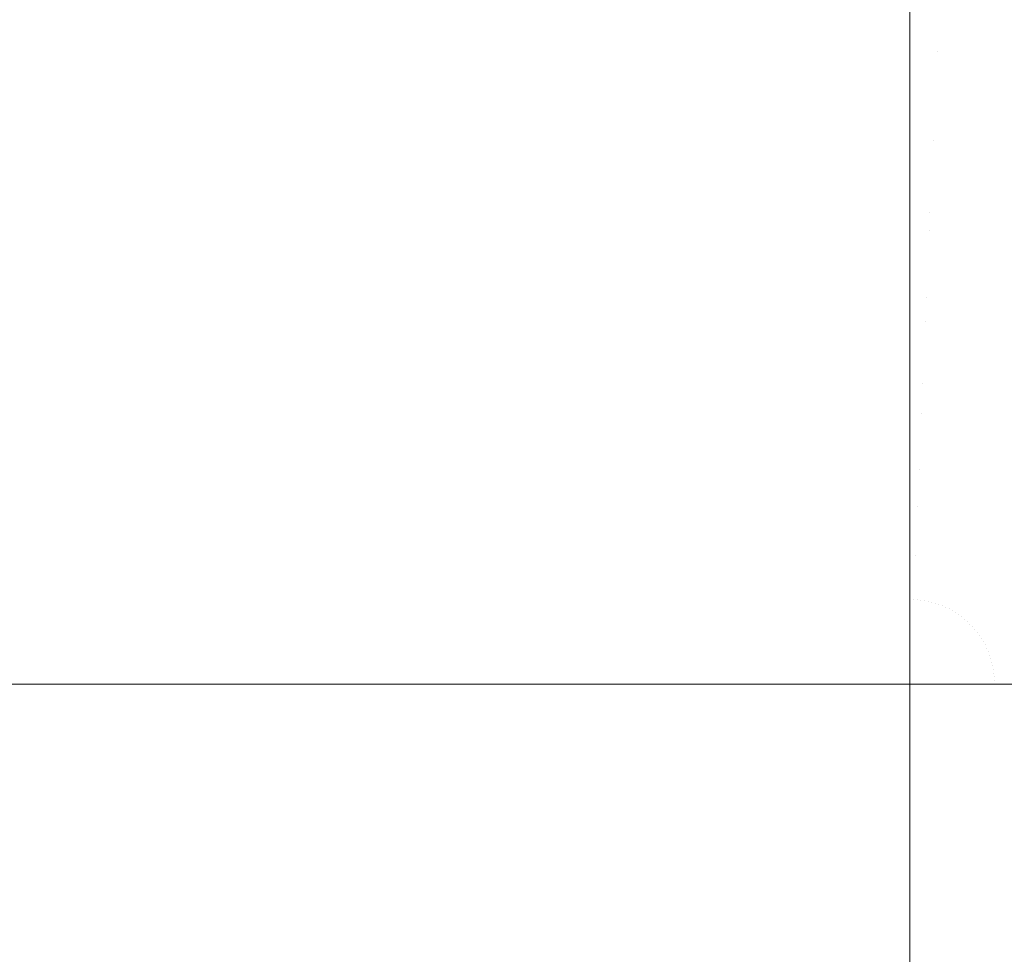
# Model space of a CAD drawing. Header units: centimetres. Extents: x -26 to 27.3, y -25.3 to -23.5.
# Tile 188 of 200: x 27.1682 to 27.2137, y -23.5724 to -23.5292. Entities that reach past the tile are written whole.
import ezdxf

# ---------------------------------------------------------------- set-up
doc = ezdxf.new("R2010")
doc.units = ezdxf.units.CM
doc.header["$LTSCALE"] = 2.54
doc.layers.add('Lucido design-1', color=7, linetype='Continuous')

# ---------------------------------------------------------------- blocks, each defined once
blk = doc.blocks.new('Gruppo-4-1')
at = {"color": 7, "linetype": 'Continuous', "lineweight": 9}
for points, invisible_edges in [([(-25.890647, -23.526538, -349.288392), (-25.890647, -23.529822, -349.287308), (27.209353, -23.529822, -349.287308), (27.209353, -23.526538, -349.288392)], 10), ([(27.209353, -23.526485, -350.076923), (27.209353, -23.52982, -350.07803), (9.509353, -23.52982, -350.07803), (9.509353, -23.526485, -350.076923)], 10), ([(27.209353, -23.52982, -350.07803), (27.209353, -23.526485, -350.076923), (27.210771, -23.526515, -350.076923), (27.210608, -23.530335, -350.078192)], 14), ([(27.21063, -23.530629, -349.287051), (27.210808, -23.52657, -349.288392), (27.209353, -23.526538, -349.288392), (27.209353, -23.529822, -349.287308)], 11), ([(27.210771, -23.526515, -350.076923), (27.212186, -23.526605, -350.076923), (27.211862, -23.530415, -350.078192), (27.210608, -23.530335, -350.078192)], 15), ([(27.21063, -23.530629, -349.287051), (27.211906, -23.530713, -349.287051), (27.21226, -23.526665, -349.288392), (27.210808, -23.52657, -349.288392)], 15), ([(27.212186, -23.526605, -350.076923), (27.213596, -23.526755, -350.076923), (27.21311, -23.530548, -350.078192), (27.211862, -23.530415, -350.078192)], 15), ([(27.211906, -23.530713, -349.287051), (27.213176, -23.530852, -349.287051), (27.213706, -23.526824, -349.288392), (27.21226, -23.526665, -349.288392)], 15), ([(27.213596, -23.526755, -350.076923), (27.214998, -23.526965, -350.076923), (27.214352, -23.530733, -350.078192), (27.21311, -23.530548, -350.078192)], 15), ([(27.213176, -23.530852, -349.287051), (27.214439, -23.531046, -349.287051), (27.215144, -23.527045, -349.288392), (27.213706, -23.526824, -349.288392)], 15), ([(27.209353, -23.530601, -349.287051), (27.209353, -23.529822, -349.287308), (-25.890647, -23.529822, -349.287308), (-25.890647, -23.530601, -349.287051)], 10), ([(9.509353, -23.530308, -350.078192), (9.509353, -23.52982, -350.07803), (27.209353, -23.52982, -350.07803), (27.209353, -23.530308, -350.078192)], 10), ([(27.210608, -23.530335, -350.078192), (27.209353, -23.530308, -350.078192), (27.209353, -23.52982, -350.07803)], 9), ([(27.209353, -23.529822, -349.287308), (27.209353, -23.530601, -349.287051), (27.21063, -23.530629, -349.287051)], 10), ([(27.209353, -23.530308, -350.078192), (27.209353, -23.534007, -350.079256), (9.509353, -23.534007, -350.079256), (9.509353, -23.530308, -350.078192)], 10), ([(27.209353, -23.534007, -350.079256), (27.209353, -23.530308, -350.078192), (27.210608, -23.530335, -350.078192), (27.210444, -23.534198, -350.079304)], 14), ([(27.210608, -23.530335, -350.078192), (27.211862, -23.530415, -350.078192), (27.211534, -23.534267, -350.079304), (27.210444, -23.534198, -350.079304)], 15), ([(27.211862, -23.530415, -350.078192), (27.21311, -23.530548, -350.078192), (27.212619, -23.534383, -350.079304), (27.211534, -23.534267, -350.079304)], 15), ([(-25.890647, -23.530601, -349.287051), (-25.890647, -23.53401, -349.286087), (27.209353, -23.53401, -349.286087), (27.209353, -23.530601, -349.287051)], 10), ([(27.210451, -23.534748, -349.285885), (27.21063, -23.530629, -349.287051), (27.209353, -23.530601, -349.287051), (27.209353, -23.53401, -349.286087)], 11), ([(27.210451, -23.534748, -349.285885), (27.211546, -23.53482, -349.285885), (27.211906, -23.530713, -349.287051), (27.21063, -23.530629, -349.287051)], 15), ([(27.211546, -23.53482, -349.285885), (27.212638, -23.534939, -349.285885), (27.213176, -23.530852, -349.287051), (27.211906, -23.530713, -349.287051)], 15), ([(27.21311, -23.530548, -350.078192), (27.214352, -23.530733, -350.078192), (27.213699, -23.534544, -350.079304), (27.212619, -23.534383, -350.079304)], 15), ([(27.212638, -23.534939, -349.285885), (27.213723, -23.535106, -349.285885), (27.214439, -23.531046, -349.287051), (27.213176, -23.530852, -349.287051)], 15), ([(27.214352, -23.530733, -350.078192), (27.215585, -23.530972, -350.078192), (27.21477, -23.534752, -350.079304), (27.213699, -23.534544, -350.079304)], 15), ([(27.209353, -23.534724, -349.285885), (27.209353, -23.53401, -349.286087), (-25.890647, -23.53401, -349.286087), (-25.890647, -23.534724, -349.285885)], 10), ([(9.509353, -23.534175, -350.079304), (9.509353, -23.534007, -350.079256), (27.209353, -23.534007, -350.079256), (27.209353, -23.534175, -350.079304)], 10), ([(27.210444, -23.534198, -350.079304), (27.209353, -23.534175, -350.079304), (27.209353, -23.534007, -350.079256)], 9), ([(27.209353, -23.53401, -349.286087), (27.209353, -23.534724, -349.285885), (27.210451, -23.534748, -349.285885)], 10), ([(9.509353, -23.538078, -350.080259), (9.509353, -23.534175, -350.079304), (27.209353, -23.534175, -350.079304), (27.209353, -23.538078, -350.080259)], 10), ([(27.209353, -23.534175, -350.079304), (27.210444, -23.534198, -350.079304), (27.210279, -23.538098, -350.080259), (27.209353, -23.538078, -350.080259)], 7), ([(27.210444, -23.534198, -350.079304), (27.211534, -23.534267, -350.079304), (27.211203, -23.538156, -350.080259), (27.210279, -23.538098, -350.080259)], 15), ([(27.211534, -23.534267, -350.079304), (27.212619, -23.534383, -350.079304), (27.212123, -23.538255, -350.080259), (27.211203, -23.538156, -350.080259)], 15), ([(27.212619, -23.534383, -350.079304), (27.213699, -23.534544, -350.079304), (27.213039, -23.538392, -350.080259), (27.212123, -23.538255, -350.080259)], 15), ([(27.213699, -23.534544, -350.079304), (27.21477, -23.534752, -350.079304), (27.213948, -23.538567, -350.080259), (27.213039, -23.538392, -350.080259)], 15), ([(-25.890647, -23.534724, -349.285885), (-25.890647, -23.538247, -349.285049), (27.209353, -23.538247, -349.285049), (27.209353, -23.534724, -349.285885)], 10), ([(27.210269, -23.538919, -349.284894), (27.210451, -23.534748, -349.285885), (27.209353, -23.534724, -349.285885), (27.209353, -23.538247, -349.285049)], 11), ([(27.210269, -23.538919, -349.284894), (27.211182, -23.538979, -349.284894), (27.211546, -23.53482, -349.285885), (27.210451, -23.534748, -349.285885)], 15), ([(27.211182, -23.538979, -349.284894), (27.212093, -23.539079, -349.284894), (27.212638, -23.534939, -349.285885), (27.211546, -23.53482, -349.285885)], 15), ([(27.212093, -23.539079, -349.284894), (27.212998, -23.539218, -349.284894), (27.213723, -23.535106, -349.285885), (27.212638, -23.534939, -349.285885)], 15), ([(27.212998, -23.539218, -349.284894), (27.213896, -23.539397, -349.284894), (27.2148, -23.53532, -349.285885), (27.213723, -23.535106, -349.285885)], 15), ([(27.209353, -23.538078, -350.080259), (27.209353, -23.538245, -350.080293), (9.509353, -23.538245, -350.080293), (9.509353, -23.538078, -350.080259)], 10), ([(9.509353, -23.542011, -350.081056), (9.509353, -23.538245, -350.080293), (27.209353, -23.538245, -350.080293), (27.209353, -23.542011, -350.081056)], 10), ([(27.209353, -23.538245, -350.080293), (27.209353, -23.538078, -350.080259), (27.210279, -23.538098, -350.080259)], 10), ([(27.210279, -23.538098, -350.080259), (27.210112, -23.542028, -350.081056), (27.209353, -23.542011, -350.081056), (27.209353, -23.538245, -350.080293)], 11), ([(27.210279, -23.538098, -350.080259), (27.211203, -23.538156, -350.080259), (27.210869, -23.542076, -350.081056), (27.210112, -23.542028, -350.081056)], 15), ([(27.211203, -23.538156, -350.080259), (27.212123, -23.538255, -350.080259), (27.211624, -23.542156, -350.081056), (27.210869, -23.542076, -350.081056)], 15), ([(27.209353, -23.538899, -349.284894), (27.209353, -23.538247, -349.285049), (-25.890647, -23.538247, -349.285049), (-25.890647, -23.538899, -349.284894)], 10), ([(27.209353, -23.538247, -349.285049), (27.209353, -23.538899, -349.284894), (27.210269, -23.538919, -349.284894)], 10), ([(27.212123, -23.538255, -350.080259), (27.213039, -23.538392, -350.080259), (27.212374, -23.542269, -350.081056), (27.211624, -23.542156, -350.081056)], 15), ([(27.213039, -23.538392, -350.080259), (27.213948, -23.538567, -350.080259), (27.213119, -23.542413, -350.081056), (27.212374, -23.542269, -350.081056)], 15), ([(27.213948, -23.538567, -350.080259), (27.214849, -23.538782, -350.080259), (27.213857, -23.542588, -350.081056), (27.213119, -23.542413, -350.081056)], 15), ([(-25.890647, -23.538899, -349.284894), (-25.890647, -23.542525, -349.284197), (27.209353, -23.542525, -349.284197), (27.209353, -23.538899, -349.284894)], 10), ([(27.210084, -23.543136, -349.284083), (27.210269, -23.538919, -349.284894), (27.209353, -23.538899, -349.284894), (27.209353, -23.542525, -349.284197)], 11), ([(27.210084, -23.543136, -349.284083), (27.210814, -23.543184, -349.284083), (27.211182, -23.538979, -349.284894), (27.210269, -23.538919, -349.284894)], 15), ([(27.210814, -23.543184, -349.284083), (27.211542, -23.543263, -349.284083), (27.212093, -23.539079, -349.284894), (27.211182, -23.538979, -349.284894)], 15), ([(27.211542, -23.543263, -349.284083), (27.212265, -23.543375, -349.284083), (27.212998, -23.539218, -349.284894), (27.212093, -23.539079, -349.284894)], 15), ([(27.212265, -23.543375, -349.284083), (27.212982, -23.543517, -349.284083), (27.213896, -23.539397, -349.284894), (27.212998, -23.539218, -349.284894)], 15), ([(27.212982, -23.543517, -349.284083), (27.213693, -23.543691, -349.284083), (27.214785, -23.539614, -349.284894), (27.213896, -23.539397, -349.284894)], 15), ([(27.213693, -23.543691, -349.284083), (27.214395, -23.543896, -349.284083), (27.215664, -23.539871, -349.284894), (27.214785, -23.539614, -349.284894)], 15), ([(27.209353, -23.542011, -350.081056), (27.209353, -23.542525, -350.081138), (9.509353, -23.542525, -350.081138), (9.509353, -23.542011, -350.081056)], 10), ([(27.209353, -23.542525, -350.081138), (27.209353, -23.542011, -350.081056), (27.210112, -23.542028, -350.081056)], 10), ([(27.210112, -23.542028, -350.081056), (27.209944, -23.545981, -350.081693), (27.209353, -23.545969, -350.081693), (27.209353, -23.542525, -350.081138)], 11), ([(27.210112, -23.542028, -350.081056), (27.210869, -23.542076, -350.081056), (27.210533, -23.546019, -350.081693), (27.209944, -23.545981, -350.081693)], 15), ([(27.210869, -23.542076, -350.081056), (27.211624, -23.542156, -350.081056), (27.211121, -23.546081, -350.081693), (27.210533, -23.546019, -350.081693)], 15), ([(27.211624, -23.542156, -350.081056), (27.212374, -23.542269, -350.081056), (27.211705, -23.546169, -350.081693), (27.211121, -23.546081, -350.081693)], 15), ([(27.212374, -23.542269, -350.081056), (27.213119, -23.542413, -350.081056), (27.212286, -23.546281, -350.081693), (27.211705, -23.546169, -350.081693)], 15), ([(27.209353, -23.54312, -349.284083), (27.209353, -23.542525, -349.284197), (-25.890647, -23.542525, -349.284197), (-25.890647, -23.54312, -349.284083)], 10), ([(9.509353, -23.545969, -350.081693), (9.509353, -23.542525, -350.081138), (27.209353, -23.542525, -350.081138), (27.209353, -23.545969, -350.081693)], 10), ([(27.209353, -23.542525, -349.284197), (27.209353, -23.54312, -349.284083), (27.210084, -23.543136, -349.284083)], 10), ([(27.213119, -23.542413, -350.081056), (27.213857, -23.542588, -350.081056), (27.21286, -23.546418, -350.081693), (27.212286, -23.546281, -350.081693)], 15), ([(27.213857, -23.542588, -350.081056), (27.214588, -23.542795, -350.081056), (27.213429, -23.546579, -350.081693), (27.21286, -23.546418, -350.081693)], 15), ([(27.214588, -23.542795, -350.081056), (27.215308, -23.543033, -350.081056), (27.21399, -23.546764, -350.081693), (27.213429, -23.546579, -350.081693)], 15), ([(-25.890647, -23.54312, -349.284083), (-25.890647, -23.546837, -349.283532), (27.209353, -23.546837, -349.283532), (27.209353, -23.54312, -349.284083)], 10), ([(27.209899, -23.547391, -349.283452), (27.210084, -23.543136, -349.284083), (27.209353, -23.54312, -349.284083), (27.209353, -23.546837, -349.283532)], 11), ([(27.209899, -23.547391, -349.283452), (27.210443, -23.547427, -349.283452), (27.210814, -23.543184, -349.284083), (27.210084, -23.543136, -349.284083)], 15), ([(27.210443, -23.547427, -349.283452), (27.210986, -23.547486, -349.283452), (27.211542, -23.543263, -349.284083), (27.210814, -23.543184, -349.284083)], 15), ([(27.210986, -23.547486, -349.283452), (27.211525, -23.547569, -349.283452), (27.212265, -23.543375, -349.284083), (27.211542, -23.543263, -349.284083)], 15), ([(27.211525, -23.547569, -349.283452), (27.21206, -23.547676, -349.283452), (27.212982, -23.543517, -349.284083), (27.212265, -23.543375, -349.284083)], 15), ([(27.21206, -23.547676, -349.283452), (27.212591, -23.547805, -349.283452), (27.213693, -23.543691, -349.284083), (27.212982, -23.543517, -349.284083)], 15), ([(27.212591, -23.547805, -349.283452), (27.213115, -23.547958, -349.283452), (27.214395, -23.543896, -349.284083), (27.213693, -23.543691, -349.284083)], 15), ([(27.213115, -23.547958, -349.283452), (27.213631, -23.548133, -349.283452), (27.215088, -23.544131, -349.284083), (27.214395, -23.543896, -349.284083)], 15), ([(27.213631, -23.548133, -349.283452), (27.21414, -23.548331, -349.283452), (27.21577, -23.544396, -349.284083), (27.215088, -23.544131, -349.284083)], 15), ([(27.209353, -23.545969, -350.081693), (27.209353, -23.546837, -350.081798), (9.509353, -23.546837, -350.081798), (9.509353, -23.545969, -350.081693)], 10), ([(27.209353, -23.546837, -350.081798), (27.209353, -23.545969, -350.081693), (27.209944, -23.545981, -350.081693)], 10), ([(27.209944, -23.545981, -350.081693), (27.209775, -23.549952, -350.082171), (27.209353, -23.549943, -350.082171), (27.209353, -23.546837, -350.081798)], 11), ([(27.209944, -23.545981, -350.081693), (27.210533, -23.546019, -350.081693), (27.210196, -23.549979, -350.082171), (27.209775, -23.549952, -350.082171)], 15), ([(27.210533, -23.546019, -350.081693), (27.211121, -23.546081, -350.081693), (27.210616, -23.550023, -350.082171), (27.210196, -23.549979, -350.082171)], 15), ([(27.211121, -23.546081, -350.081693), (27.211705, -23.546169, -350.081693), (27.211034, -23.550086, -350.082171), (27.210616, -23.550023, -350.082171)], 15), ([(27.211705, -23.546169, -350.081693), (27.212286, -23.546281, -350.081693), (27.211448, -23.550166, -350.082171), (27.211034, -23.550086, -350.082171)], 15), ([(27.212286, -23.546281, -350.081693), (27.21286, -23.546418, -350.081693), (27.211859, -23.550264, -350.082171), (27.211448, -23.550166, -350.082171)], 15), ([(27.21286, -23.546418, -350.081693), (27.213429, -23.546579, -350.081693), (27.212265, -23.550379, -350.082171), (27.211859, -23.550264, -350.082171)], 15), ([(27.209353, -23.547379, -349.283452), (27.209353, -23.546837, -349.283532), (-25.890647, -23.546837, -349.283532), (-25.890647, -23.547379, -349.283452)], 10), ([(9.509353, -23.549943, -350.082171), (9.509353, -23.546837, -350.081798), (27.209353, -23.546837, -350.081798), (27.209353, -23.549943, -350.082171)], 10), ([(27.209353, -23.546837, -349.283532), (27.209353, -23.547379, -349.283452), (27.209899, -23.547391, -349.283452)], 10), ([(27.213429, -23.546579, -350.081693), (27.21399, -23.546764, -350.081693), (27.212666, -23.550511, -350.082171), (27.212265, -23.550379, -350.082171)], 15), ([(27.21399, -23.546764, -350.081693), (27.214543, -23.546972, -350.081693), (27.213061, -23.55066, -350.082171), (27.212666, -23.550511, -350.082171)], 15), ([(27.214543, -23.546972, -350.081693), (27.215086, -23.547204, -350.081693), (27.213449, -23.550826, -350.082171), (27.213061, -23.55066, -350.082171)], 15), ([(27.215086, -23.547204, -350.081693), (27.21562, -23.547459, -350.081693), (27.21383, -23.551008, -350.082171), (27.213449, -23.550826, -350.082171)], 15), ([(-25.890647, -23.547379, -349.283452), (-25.890647, -23.551173, -349.283057), (27.209353, -23.551173, -349.283057), (27.209353, -23.547379, -349.283452)], 10), ([(27.209712, -23.551676, -349.283005), (27.209899, -23.547391, -349.283452), (27.209353, -23.547379, -349.283452), (27.209353, -23.551173, -349.283057)], 11), ([(27.209712, -23.551676, -349.283005), (27.210069, -23.5517, -349.283005), (27.210443, -23.547427, -349.283452), (27.209899, -23.547391, -349.283452)], 15), ([(27.210069, -23.5517, -349.283005), (27.210426, -23.551739, -349.283005), (27.210986, -23.547486, -349.283452), (27.210443, -23.547427, -349.283452)], 15), ([(27.210426, -23.551739, -349.283005), (27.21078, -23.551793, -349.283005), (27.211525, -23.547569, -349.283452), (27.210986, -23.547486, -349.283452)], 15), ([(27.21078, -23.551793, -349.283005), (27.211132, -23.551863, -349.283005), (27.21206, -23.547676, -349.283452), (27.211525, -23.547569, -349.283452)], 15), ([(27.211132, -23.551863, -349.283005), (27.21148, -23.551949, -349.283005), (27.212591, -23.547805, -349.283452), (27.21206, -23.547676, -349.283452)], 15), ([(27.21148, -23.551949, -349.283005), (27.211825, -23.552049, -349.283005), (27.213115, -23.547958, -349.283452), (27.212591, -23.547805, -349.283452)], 15), ([(27.211825, -23.552049, -349.283005), (27.212164, -23.552164, -349.283005), (27.213631, -23.548133, -349.283452), (27.213115, -23.547958, -349.283452)], 15), ([(27.212164, -23.552164, -349.283005), (27.212498, -23.552294, -349.283005), (27.21414, -23.548331, -349.283452), (27.213631, -23.548133, -349.283452)], 15), ([(27.212498, -23.552294, -349.283005), (27.212827, -23.552439, -349.283005), (27.21464, -23.548551, -349.283452), (27.21414, -23.548331, -349.283452)], 15), ([(27.212827, -23.552439, -349.283005), (27.213148, -23.552597, -349.283005), (27.215129, -23.548792, -349.283452), (27.21464, -23.548551, -349.283452)], 15), ([(27.213148, -23.552597, -349.283005), (27.213463, -23.55277, -349.283005), (27.215607, -23.549055, -349.283452), (27.215129, -23.548792, -349.283452)], 15), ([(27.213463, -23.55277, -349.283005), (27.213769, -23.552956, -349.283005), (27.216074, -23.549338, -349.283452), (27.215607, -23.549055, -349.283452)], 15), ([(27.209353, -23.549943, -350.082171), (27.209353, -23.551174, -350.082269), (9.509353, -23.551174, -350.082269), (9.509353, -23.549943, -350.082171)], 10), ([(27.209353, -23.551174, -350.082269), (27.209353, -23.549943, -350.082171), (27.209775, -23.549952, -350.082171)], 10), ([(27.209775, -23.549952, -350.082171), (27.209606, -23.553933, -350.082489), (27.209353, -23.553927, -350.082489), (27.209353, -23.551174, -350.082269)], 11), ([(27.209775, -23.549952, -350.082171), (27.210196, -23.549979, -350.082171), (27.209858, -23.553949, -350.082489), (27.209606, -23.553933, -350.082489)], 15), ([(27.210196, -23.549979, -350.082171), (27.210616, -23.550023, -350.082171), (27.21011, -23.553976, -350.082489), (27.209858, -23.553949, -350.082489)], 15), ([(27.210616, -23.550023, -350.082171), (27.211034, -23.550086, -350.082171), (27.21036, -23.554013, -350.082489), (27.21011, -23.553976, -350.082489)], 15), ([(27.211034, -23.550086, -350.082171), (27.211448, -23.550166, -350.082171), (27.210609, -23.554061, -350.082489), (27.21036, -23.554013, -350.082489)], 15), ([(27.211448, -23.550166, -350.082171), (27.211859, -23.550264, -350.082171), (27.210855, -23.55412, -350.082489), (27.210609, -23.554061, -350.082489)], 15), ([(27.211859, -23.550264, -350.082171), (27.212265, -23.550379, -350.082171), (27.211098, -23.554189, -350.082489), (27.210855, -23.55412, -350.082489)], 15), ([(27.212265, -23.550379, -350.082171), (27.212666, -23.550511, -350.082171), (27.211339, -23.554268, -350.082489), (27.211098, -23.554189, -350.082489)], 15), ([(27.212666, -23.550511, -350.082171), (27.213061, -23.55066, -350.082171), (27.211575, -23.554357, -350.082489), (27.211339, -23.554268, -350.082489)], 15), ([(27.213061, -23.55066, -350.082171), (27.213449, -23.550826, -350.082171), (27.211808, -23.554457, -350.082489), (27.211575, -23.554357, -350.082489)], 15), ([(27.213449, -23.550826, -350.082171), (27.21383, -23.551008, -350.082171), (27.212036, -23.554566, -350.082489), (27.211808, -23.554457, -350.082489)], 15), ([(27.209353, -23.551669, -349.283005), (27.209353, -23.551173, -349.283057), (-25.890647, -23.551173, -349.283057), (-25.890647, -23.551669, -349.283005)], 10), ([(9.509353, -23.553927, -350.082489), (9.509353, -23.551174, -350.082269), (27.209353, -23.551174, -350.082269), (27.209353, -23.553927, -350.082489)], 10), ([(27.209353, -23.551173, -349.283057), (27.209353, -23.551669, -349.283005), (27.209712, -23.551676, -349.283005)], 10), ([(27.21383, -23.551008, -350.082171), (27.214203, -23.551206, -350.082171), (27.21226, -23.554684, -350.082489), (27.212036, -23.554566, -350.082489)], 15), ([(27.214203, -23.551206, -350.082171), (27.214567, -23.551419, -350.082171), (27.212478, -23.554812, -350.082489), (27.21226, -23.554684, -350.082489)], 15), ([(27.214567, -23.551419, -350.082171), (27.214922, -23.551648, -350.082171), (27.212691, -23.55495, -350.082489), (27.212478, -23.554812, -350.082489)], 15), ([(-25.890647, -23.551669, -349.283005), (-25.890647, -23.555527, -349.28277), (27.209353, -23.555527, -349.28277), (27.209353, -23.551669, -349.283005)], 10), ([(27.209524, -23.555976, -349.282743), (27.209712, -23.551676, -349.283005), (27.209353, -23.551669, -349.283005), (27.209353, -23.555527, -349.28277)], 11), ([(27.209524, -23.555976, -349.282743), (27.209694, -23.555987, -349.282743), (27.210069, -23.5517, -349.283005), (27.209712, -23.551676, -349.283005)], 15), ([(27.209694, -23.555987, -349.282743), (27.209864, -23.556006, -349.282743), (27.210426, -23.551739, -349.283005), (27.210069, -23.5517, -349.283005)], 15), ([(27.209864, -23.556006, -349.282743), (27.210033, -23.556032, -349.282743), (27.21078, -23.551793, -349.283005), (27.210426, -23.551739, -349.283005)], 15), ([(27.210033, -23.556032, -349.282743), (27.210201, -23.556065, -349.282743), (27.211132, -23.551863, -349.283005), (27.21078, -23.551793, -349.283005)], 15), ([(27.210201, -23.556065, -349.282743), (27.210366, -23.556106, -349.282743), (27.21148, -23.551949, -349.283005), (27.211132, -23.551863, -349.283005)], 15), ([(27.214922, -23.551648, -350.082171), (27.215267, -23.551892, -350.082171), (27.212897, -23.555096, -350.082489), (27.212691, -23.55495, -350.082489)], 15), ([(27.215267, -23.551892, -350.082171), (27.215601, -23.55215, -350.082171), (27.213098, -23.555251, -350.082489), (27.212897, -23.555096, -350.082489)], 15), ([(27.210366, -23.556106, -349.282743), (27.210531, -23.556153, -349.282743), (27.211825, -23.552049, -349.283005), (27.21148, -23.551949, -349.283005)], 15), ([(27.210531, -23.556153, -349.282743), (27.210692, -23.556208, -349.282743), (27.212164, -23.552164, -349.283005), (27.211825, -23.552049, -349.283005)], 15), ([(27.210692, -23.556208, -349.282743), (27.210852, -23.55627, -349.282743), (27.212498, -23.552294, -349.283005), (27.212164, -23.552164, -349.283005)], 15), ([(27.210852, -23.55627, -349.282743), (27.211008, -23.556339, -349.282743), (27.212827, -23.552439, -349.283005), (27.212498, -23.552294, -349.283005)], 15), ([(27.215601, -23.55215, -350.082171), (27.215923, -23.552422, -350.082171), (27.213291, -23.555414, -350.082489), (27.213098, -23.555251, -350.082489)], 15), ([(27.211008, -23.556339, -349.282743), (27.211161, -23.556415, -349.282743), (27.213148, -23.552597, -349.283005), (27.212827, -23.552439, -349.283005)], 15), ([(27.211161, -23.556415, -349.282743), (27.211311, -23.556497, -349.282743), (27.213463, -23.55277, -349.283005), (27.213148, -23.552597, -349.283005)], 15), ([(27.211311, -23.556497, -349.282743), (27.211457, -23.556585, -349.282743), (27.213769, -23.552956, -349.283005), (27.213463, -23.55277, -349.283005)], 15), ([(27.215923, -23.552422, -350.082171), (27.216234, -23.552708, -350.082171), (27.213477, -23.555585, -350.082489), (27.213291, -23.555414, -350.082489)], 15), ([(27.216234, -23.552708, -350.082171), (27.216533, -23.553007, -350.082171), (27.213656, -23.555764, -350.082489), (27.213477, -23.555585, -350.082489)], 15), ([(27.211457, -23.556585, -349.282743), (27.211599, -23.55668, -349.282743), (27.214067, -23.553155, -349.283005), (27.213769, -23.552956, -349.283005)], 15), ([(27.211599, -23.55668, -349.282743), (27.211737, -23.556781, -349.282743), (27.214357, -23.553367, -349.283005), (27.214067, -23.553155, -349.283005)], 15), ([(27.216533, -23.553007, -350.082171), (27.216819, -23.553318, -350.082171), (27.213827, -23.55595, -350.082489), (27.213656, -23.555764, -350.082489)], 15), ([(27.211737, -23.556781, -349.282743), (27.21187, -23.556888, -349.282743), (27.214636, -23.553592, -349.283005), (27.214357, -23.553367, -349.283005)], 15), ([(27.21187, -23.556888, -349.282743), (27.211998, -23.557001, -349.282743), (27.214906, -23.553828, -349.283005), (27.214636, -23.553592, -349.283005)], 15), ([(27.209353, -23.553927, -350.082489), (27.209353, -23.555527, -350.082552), (9.509353, -23.555527, -350.082552), (9.509353, -23.553927, -350.082489)], 10), ([(27.209353, -23.555527, -350.082552), (27.209353, -23.553927, -350.082489), (27.209606, -23.553933, -350.082489)], 10), ([(27.209606, -23.553933, -350.082489), (27.209437, -23.557918, -350.082647), (27.209353, -23.557916, -350.082647), (27.209353, -23.555527, -350.082552)], 11), ([(27.209606, -23.553933, -350.082489), (27.209858, -23.553949, -350.082489), (27.20952, -23.557923, -350.082647), (27.209437, -23.557918, -350.082647)], 15), ([(27.209858, -23.553949, -350.082489), (27.21011, -23.553976, -350.082489), (27.209603, -23.557932, -350.082647), (27.20952, -23.557923, -350.082647)], 15), ([(27.21011, -23.553976, -350.082489), (27.21036, -23.554013, -350.082489), (27.209686, -23.557944, -350.082647), (27.209603, -23.557932, -350.082647)], 15), ([(27.21036, -23.554013, -350.082489), (27.210609, -23.554061, -350.082489), (27.209768, -23.55796, -350.082647), (27.209686, -23.557944, -350.082647)], 15), ([(27.210609, -23.554061, -350.082489), (27.210855, -23.55412, -350.082489), (27.20985, -23.55798, -350.082647), (27.209768, -23.55796, -350.082647)], 15), ([(27.210855, -23.55412, -350.082489), (27.211098, -23.554189, -350.082489), (27.20993, -23.558002, -350.082647), (27.20985, -23.55798, -350.082647)], 15), ([(27.211098, -23.554189, -350.082489), (27.211339, -23.554268, -350.082489), (27.21001, -23.558029, -350.082647), (27.20993, -23.558002, -350.082647)], 15), ([(27.211998, -23.557001, -349.282743), (27.212122, -23.557119, -349.282743), (27.215165, -23.554076, -349.283005), (27.214906, -23.553828, -349.283005)], 15), ([(27.212122, -23.557119, -349.282743), (27.21224, -23.557243, -349.282743), (27.215413, -23.554335, -349.283005), (27.215165, -23.554076, -349.283005)], 15), ([(27.211339, -23.554268, -350.082489), (27.211575, -23.554357, -350.082489), (27.210088, -23.558058, -350.082647), (27.21001, -23.558029, -350.082647)], 15), ([(27.211575, -23.554357, -350.082489), (27.211808, -23.554457, -350.082489), (27.210165, -23.558091, -350.082647), (27.210088, -23.558058, -350.082647)], 15), ([(27.211808, -23.554457, -350.082489), (27.212036, -23.554566, -350.082489), (27.210241, -23.558127, -350.082647), (27.210165, -23.558091, -350.082647)], 15), ([(27.212036, -23.554566, -350.082489), (27.21226, -23.554684, -350.082489), (27.210315, -23.558166, -350.082647), (27.210241, -23.558127, -350.082647)], 15), ([(27.21224, -23.557243, -349.282743), (27.212353, -23.557371, -349.282743), (27.215649, -23.554605, -349.283005), (27.215413, -23.554335, -349.283005)], 15), ([(27.212353, -23.557371, -349.282743), (27.21246, -23.557504, -349.282743), (27.215874, -23.554884, -349.283005), (27.215649, -23.554605, -349.283005)], 15), ([(27.21226, -23.554684, -350.082489), (27.212478, -23.554812, -350.082489), (27.210387, -23.558209, -350.082647), (27.210315, -23.558166, -350.082647)], 15), ([(27.212478, -23.554812, -350.082489), (27.212691, -23.55495, -350.082489), (27.210457, -23.558254, -350.082647), (27.210387, -23.558209, -350.082647)], 15), ([(27.212691, -23.55495, -350.082489), (27.212897, -23.555096, -350.082489), (27.210526, -23.558302, -350.082647), (27.210457, -23.558254, -350.082647)], 15), ([(27.212897, -23.555096, -350.082489), (27.213098, -23.555251, -350.082489), (27.210592, -23.558354, -350.082647), (27.210526, -23.558302, -350.082647)], 15), ([(27.21246, -23.557504, -349.282743), (27.212561, -23.557642, -349.282743), (27.216086, -23.555174, -349.283005), (27.215874, -23.554884, -349.283005)], 15), ([(27.209353, -23.555972, -349.282743), (27.209353, -23.555527, -349.28277), (-25.890647, -23.555527, -349.28277), (-25.890647, -23.555972, -349.282743)], 10), ([(9.509353, -23.557916, -350.082647), (9.509353, -23.555527, -350.082552), (27.209353, -23.555527, -350.082552), (27.209353, -23.557916, -350.082647)], 10), ([(27.209353, -23.555527, -349.28277), (27.209353, -23.555972, -349.282743), (27.209524, -23.555976, -349.282743)], 10), ([(27.213098, -23.555251, -350.082489), (27.213291, -23.555414, -350.082489), (27.210656, -23.558408, -350.082647), (27.210592, -23.558354, -350.082647)], 15), ([(27.213291, -23.555414, -350.082489), (27.213477, -23.555585, -350.082489), (27.210718, -23.558464, -350.082647), (27.210656, -23.558408, -350.082647)], 15), ([(27.212561, -23.557642, -349.282743), (27.212656, -23.557784, -349.282743), (27.216285, -23.555472, -349.283005), (27.216086, -23.555174, -349.283005)], 15), ([(27.212656, -23.557784, -349.282743), (27.212744, -23.55793, -349.282743), (27.216471, -23.555778, -349.283005), (27.216285, -23.555472, -349.283005)], 15), ([(-25.890647, -23.555972, -349.282743), (-25.890647, -23.559888, -349.282667), (27.209353, -23.559888, -349.282667), (27.209353, -23.555972, -349.282743)], 8), ([(27.209353, -23.559888, -349.282667), (27.209524, -23.555976, -349.282743), (27.209353, -23.555972, -349.282743)], 3), ([(27.209353, -23.559888, -349.282667), (27.209694, -23.555987, -349.282743), (27.209524, -23.555976, -349.282743)], 11), ([(27.209353, -23.559888, -349.282667), (27.209864, -23.556006, -349.282743), (27.209694, -23.555987, -349.282743)], 11), ([(27.209353, -23.559888, -349.282667), (27.210033, -23.556032, -349.282743), (27.209864, -23.556006, -349.282743)], 11), ([(27.213477, -23.555585, -350.082489), (27.213656, -23.555764, -350.082489), (27.210777, -23.558523, -350.082647), (27.210718, -23.558464, -350.082647)], 15), ([(27.213656, -23.555764, -350.082489), (27.213827, -23.55595, -350.082489), (27.210833, -23.558585, -350.082647), (27.210777, -23.558523, -350.082647)], 15), ([(27.213827, -23.55595, -350.082489), (27.21399, -23.556143, -350.082489), (27.210887, -23.558649, -350.082647), (27.210833, -23.558585, -350.082647)], 15), ([(27.212744, -23.55793, -349.282743), (27.212826, -23.55808, -349.282743), (27.216644, -23.556093, -349.283005), (27.216471, -23.555778, -349.283005)], 15), ([(27.209353, -23.559888, -349.282667), (27.210201, -23.556065, -349.282743), (27.210033, -23.556032, -349.282743)], 11), ([(27.209353, -23.559888, -349.282667), (27.210366, -23.556106, -349.282743), (27.210201, -23.556065, -349.282743)], 11), ([(27.209353, -23.559888, -349.282667), (27.210531, -23.556153, -349.282743), (27.210366, -23.556106, -349.282743)], 11), ([(27.209353, -23.559888, -349.282667), (27.210692, -23.556208, -349.282743), (27.210531, -23.556153, -349.282743)], 11), ([(27.209353, -23.559888, -349.282667), (27.210852, -23.55627, -349.282743), (27.210692, -23.556208, -349.282743)], 11), ([(27.209353, -23.559888, -349.282667), (27.211008, -23.556339, -349.282743), (27.210852, -23.55627, -349.282743)], 11), ([(27.209353, -23.559888, -349.282667), (27.211161, -23.556415, -349.282743), (27.211008, -23.556339, -349.282743)], 11), ([(27.209353, -23.559888, -349.282667), (27.211311, -23.556497, -349.282743), (27.211161, -23.556415, -349.282743)], 11), ([(27.21399, -23.556143, -350.082489), (27.214145, -23.556344, -350.082489), (27.210939, -23.558715, -350.082647), (27.210887, -23.558649, -350.082647)], 15), ([(27.214145, -23.556344, -350.082489), (27.214291, -23.55655, -350.082489), (27.210987, -23.558784, -350.082647), (27.210939, -23.558715, -350.082647)], 15), ([(27.212826, -23.55808, -349.282743), (27.212902, -23.558233, -349.282743), (27.216802, -23.556414, -349.283005), (27.216644, -23.556093, -349.283005)], 15), ([(27.212902, -23.558233, -349.282743), (27.212971, -23.558389, -349.282743), (27.216947, -23.556743, -349.283005), (27.216802, -23.556414, -349.283005)], 15), ([(27.209353, -23.559888, -349.282667), (27.211457, -23.556585, -349.282743), (27.211311, -23.556497, -349.282743)], 11), ([(27.209353, -23.559888, -349.282667), (27.211599, -23.55668, -349.282743), (27.211457, -23.556585, -349.282743)], 11), ([(27.209353, -23.559888, -349.282667), (27.211737, -23.556781, -349.282743), (27.211599, -23.55668, -349.282743)], 11), ([(27.209353, -23.559888, -349.282667), (27.21187, -23.556888, -349.282743), (27.211737, -23.556781, -349.282743)], 11), ([(27.209353, -23.559888, -349.282667), (27.211998, -23.557001, -349.282743), (27.21187, -23.556888, -349.282743)], 11), ([(27.214291, -23.55655, -350.082489), (27.214429, -23.556763, -350.082489), (27.211032, -23.558854, -350.082647), (27.210987, -23.558784, -350.082647)], 15), ([(27.214429, -23.556763, -350.082489), (27.214557, -23.556981, -350.082489), (27.211075, -23.558926, -350.082647), (27.211032, -23.558854, -350.082647)], 15), ([(27.212971, -23.558389, -349.282743), (27.213033, -23.558549, -349.282743), (27.217077, -23.557077, -349.283005), (27.216947, -23.556743, -349.283005)], 15), ([(27.209353, -23.559888, -349.282667), (27.212122, -23.557119, -349.282743), (27.211998, -23.557001, -349.282743)], 11), ([(27.209353, -23.559888, -349.282667), (27.21224, -23.557243, -349.282743), (27.212122, -23.557119, -349.282743)], 11), ([(27.209353, -23.559888, -349.282667), (27.212353, -23.557371, -349.282743), (27.21224, -23.557243, -349.282743)], 11), ([(27.209353, -23.559888, -349.282667), (27.21246, -23.557504, -349.282743), (27.212353, -23.557371, -349.282743)], 11), ([(27.214557, -23.556981, -350.082489), (27.214675, -23.557205, -350.082489), (27.211114, -23.559, -350.082647), (27.211075, -23.558926, -350.082647)], 15), ([(27.214675, -23.557205, -350.082489), (27.214784, -23.557433, -350.082489), (27.21115, -23.559076, -350.082647), (27.211114, -23.559, -350.082647)], 15), ([(27.213033, -23.558549, -349.282743), (27.213088, -23.55871, -349.282743), (27.217192, -23.557416, -349.283005), (27.217077, -23.557077, -349.283005)], 15), ([(27.209353, -23.559888, -349.282667), (27.212561, -23.557642, -349.282743), (27.21246, -23.557504, -349.282743)], 11), ([(27.209353, -23.559888, -349.282667), (27.212656, -23.557784, -349.282743), (27.212561, -23.557642, -349.282743)], 11), ([(27.209353, -23.559888, -349.282667), (27.212744, -23.55793, -349.282743), (27.212656, -23.557784, -349.282743)], 11), ([(27.214784, -23.557433, -350.082489), (27.214884, -23.557666, -350.082489), (27.211183, -23.559153, -350.082647), (27.21115, -23.559076, -350.082647)], 15), ([(27.214884, -23.557666, -350.082489), (27.214973, -23.557902, -350.082489), (27.211212, -23.559231, -350.082647), (27.211183, -23.559153, -350.082647)], 15), ([(27.213088, -23.55871, -349.282743), (27.213135, -23.558875, -349.282743), (27.217292, -23.557761, -349.283005), (27.217192, -23.557416, -349.283005)], 15), ([(27.213135, -23.558875, -349.282743), (27.213176, -23.55904, -349.282743), (27.217378, -23.558109, -349.283005), (27.217292, -23.557761, -349.283005)], 15), ([(27.209353, -23.557916, -350.082647), (27.209353, -23.559888, -350.082667), (9.509353, -23.559888, -350.082667), (9.509353, -23.557916, -350.082647)], 8), ([(27.209353, -23.557916, -350.082647), (27.209437, -23.557918, -350.082647), (27.209353, -23.559888, -350.082667)], 3), ([(27.209437, -23.557918, -350.082647), (27.20952, -23.557923, -350.082647), (27.209353, -23.559888, -350.082667)], 11), ([(27.20952, -23.557923, -350.082647), (27.209603, -23.557932, -350.082647), (27.209353, -23.559888, -350.082667)], 11), ([(27.209353, -23.559888, -349.282667), (27.212826, -23.55808, -349.282743), (27.212744, -23.55793, -349.282743)], 11), ([(27.209603, -23.557932, -350.082647), (27.209686, -23.557944, -350.082647), (27.209353, -23.559888, -350.082667)], 11), ([(27.209686, -23.557944, -350.082647), (27.209768, -23.55796, -350.082647), (27.209353, -23.559888, -350.082667)], 11), ([(27.209768, -23.55796, -350.082647), (27.20985, -23.55798, -350.082647), (27.209353, -23.559888, -350.082667)], 11), ([(27.20985, -23.55798, -350.082647), (27.20993, -23.558002, -350.082647), (27.209353, -23.559888, -350.082667)], 11), ([(27.20993, -23.558002, -350.082647), (27.21001, -23.558029, -350.082647), (27.209353, -23.559888, -350.082667)], 11), ([(27.21001, -23.558029, -350.082647), (27.210088, -23.558058, -350.082647), (27.209353, -23.559888, -350.082667)], 11), ([(27.210088, -23.558058, -350.082647), (27.210165, -23.558091, -350.082647), (27.209353, -23.559888, -350.082667)], 11), ([(27.209353, -23.559888, -349.282667), (27.212902, -23.558233, -349.282743), (27.212826, -23.55808, -349.282743)], 11), ([(27.210165, -23.558091, -350.082647), (27.210241, -23.558127, -350.082647), (27.209353, -23.559888, -350.082667)], 11), ([(27.210241, -23.558127, -350.082647), (27.210315, -23.558166, -350.082647), (27.209353, -23.559888, -350.082667)], 11), ([(27.210315, -23.558166, -350.082647), (27.210387, -23.558209, -350.082647), (27.209353, -23.559888, -350.082667)], 11), ([(27.210387, -23.558209, -350.082647), (27.210457, -23.558254, -350.082647), (27.209353, -23.559888, -350.082667)], 11), ([(27.209353, -23.559888, -349.282667), (27.212971, -23.558389, -349.282743), (27.212902, -23.558233, -349.282743)], 11), ([(27.210457, -23.558254, -350.082647), (27.210526, -23.558302, -350.082647), (27.209353, -23.559888, -350.082667)], 11), ([(27.214973, -23.557902, -350.082489), (27.215052, -23.558143, -350.082489), (27.211239, -23.559311, -350.082647), (27.211212, -23.559231, -350.082647)], 15), ([(27.215052, -23.558143, -350.082489), (27.215121, -23.558386, -350.082489), (27.211261, -23.559391, -350.082647), (27.211239, -23.559311, -350.082647)], 15), ([(27.213176, -23.55904, -349.282743), (27.213209, -23.559208, -349.282743), (27.217448, -23.558461, -349.283005), (27.217378, -23.558109, -349.283005)], 15), ([(27.210526, -23.558302, -350.082647), (27.210592, -23.558354, -350.082647), (27.209353, -23.559888, -350.082667)], 11), ([(27.210592, -23.558354, -350.082647), (27.210656, -23.558408, -350.082647), (27.209353, -23.559888, -350.082667)], 11), ([(27.209353, -23.559888, -349.282667), (27.213033, -23.558549, -349.282743), (27.212971, -23.558389, -349.282743)], 11), ([(27.210656, -23.558408, -350.082647), (27.210718, -23.558464, -350.082647), (27.209353, -23.559888, -350.082667)], 11), ([(27.210718, -23.558464, -350.082647), (27.210777, -23.558523, -350.082647), (27.209353, -23.559888, -350.082667)], 11), ([(27.210777, -23.558523, -350.082647), (27.210833, -23.558585, -350.082647), (27.209353, -23.559888, -350.082667)], 11), ([(27.209353, -23.559888, -349.282667), (27.213088, -23.55871, -349.282743), (27.213033, -23.558549, -349.282743)], 11), ([(27.210833, -23.558585, -350.082647), (27.210887, -23.558649, -350.082647), (27.209353, -23.559888, -350.082667)], 11), ([(27.210887, -23.558649, -350.082647), (27.210939, -23.558715, -350.082647), (27.209353, -23.559888, -350.082667)], 11), ([(27.209353, -23.559888, -349.282667), (27.213135, -23.558875, -349.282743), (27.213088, -23.55871, -349.282743)], 11), ([(27.210939, -23.558715, -350.082647), (27.210987, -23.558784, -350.082647), (27.209353, -23.559888, -350.082667)], 11), ([(27.215121, -23.558386, -350.082489), (27.21518, -23.558632, -350.082489), (27.211281, -23.559473, -350.082647), (27.211261, -23.559391, -350.082647)], 15), ([(27.21518, -23.558632, -350.082489), (27.215228, -23.558881, -350.082489), (27.211297, -23.559555, -350.082647), (27.211281, -23.559473, -350.082647)], 15), ([(27.213209, -23.559208, -349.282743), (27.213235, -23.559377, -349.282743), (27.217502, -23.558815, -349.283005), (27.217448, -23.558461, -349.283005)], 15), ([(27.210987, -23.558784, -350.082647), (27.211032, -23.558854, -350.082647), (27.209353, -23.559888, -350.082667)], 11), ([(27.211032, -23.558854, -350.082647), (27.211075, -23.558926, -350.082647), (27.209353, -23.559888, -350.082667)], 11), ([(27.209353, -23.559888, -349.282667), (27.213176, -23.55904, -349.282743), (27.213135, -23.558875, -349.282743)], 11), ([(27.211075, -23.558926, -350.082647), (27.211114, -23.559, -350.082647), (27.209353, -23.559888, -350.082667)], 11), ([(27.211114, -23.559, -350.082647), (27.21115, -23.559076, -350.082647), (27.209353, -23.559888, -350.082667)], 11), ([(27.209353, -23.559888, -349.282667), (27.213209, -23.559208, -349.282743), (27.213176, -23.55904, -349.282743)], 11), ([(27.21115, -23.559076, -350.082647), (27.211183, -23.559153, -350.082647), (27.209353, -23.559888, -350.082667)], 11), ([(27.211183, -23.559153, -350.082647), (27.211212, -23.559231, -350.082647), (27.209353, -23.559888, -350.082667)], 11), ([(27.215228, -23.558881, -350.082489), (27.215265, -23.559131, -350.082489), (27.211309, -23.559638, -350.082647), (27.211297, -23.559555, -350.082647)], 15), ([(27.215265, -23.559131, -350.082489), (27.215292, -23.559383, -350.082489), (27.211318, -23.559721, -350.082647), (27.211309, -23.559638, -350.082647)], 15), ([(27.213235, -23.559377, -349.282743), (27.213254, -23.559547, -349.282743), (27.217541, -23.559172, -349.283005), (27.217502, -23.558815, -349.283005)], 15), ([(27.213254, -23.559547, -349.282743), (27.213265, -23.559717, -349.282743), (27.217565, -23.559529, -349.283005), (27.217541, -23.559172, -349.283005)], 15), ([(27.209353, -23.559888, -349.282667), (27.213235, -23.559377, -349.282743), (27.213209, -23.559208, -349.282743)], 11), ([(27.211212, -23.559231, -350.082647), (27.211239, -23.559311, -350.082647), (27.209353, -23.559888, -350.082667)], 11), ([(27.211239, -23.559311, -350.082647), (27.211261, -23.559391, -350.082647), (27.209353, -23.559888, -350.082667)], 11), ([(27.209353, -23.559888, -349.282667), (27.213254, -23.559547, -349.282743), (27.213235, -23.559377, -349.282743)], 11), ([(27.211261, -23.559391, -350.082647), (27.211281, -23.559473, -350.082647), (27.209353, -23.559888, -350.082667)], 11), ([(27.211281, -23.559473, -350.082647), (27.211297, -23.559555, -350.082647), (27.209353, -23.559888, -350.082667)], 11), ([(27.209353, -23.559888, -349.282667), (27.213265, -23.559717, -349.282743), (27.213254, -23.559547, -349.282743)], 11), ([(27.211297, -23.559555, -350.082647), (27.211309, -23.559638, -350.082647), (27.209353, -23.559888, -350.082667)], 11), ([(27.211309, -23.559638, -350.082647), (27.211318, -23.559721, -350.082647), (27.209353, -23.559888, -350.082667)], 11), ([(27.215292, -23.559383, -350.082489), (27.215308, -23.559635, -350.082489), (27.211323, -23.559804, -350.082647), (27.211318, -23.559721, -350.082647)], 15), ([(27.215308, -23.559635, -350.082489), (27.215314, -23.559888, -350.082489), (27.211325, -23.559888, -350.082647), (27.211323, -23.559804, -350.082647)], 13), ([(27.217565, -23.559529, -349.283005), (27.213265, -23.559717, -349.282743), (27.213269, -23.559888, -349.282743), (27.215312, -23.559888, -349.282868)], 11), ([(27.209353, -23.559888, -350.082667), (27.209353, -25.159888, -350.082667), (9.508272, -24.78533, -350.082667), (9.509083, -24.77262, -350.082667)], 10), ([(27.209353, -23.559888, -350.082667), (9.509083, -24.77262, -350.082667), (9.509353, -24.759888, -350.082667)], 9), ([(9.509353, -24.759888, -350.082667), (9.509353, -23.559888, -350.082667), (27.209353, -23.559888, -350.082667)], 8), ([(27.213265, -23.559717, -349.282743), (27.209353, -23.559888, -349.282667), (27.211325, -23.559888, -349.282705)], 9), ([(27.211318, -23.559721, -350.082647), (27.211323, -23.559804, -350.082647), (27.209353, -23.559888, -350.082667)], 11), ([(27.211323, -23.559804, -350.082647), (27.211325, -23.559888, -350.082647), (27.209353, -23.559888, -350.082667)], 9), ([(27.211325, -25.159888, -349.282705), (27.211325, -23.559888, -349.282705), (27.209353, -23.559888, -349.282667), (27.209353, -25.159888, -349.282667)], 1), ([(27.211325, -23.559888, -350.082647), (27.211325, -25.159888, -350.082647), (27.209353, -25.159888, -350.082667), (27.209353, -23.559888, -350.082667)], 1), ([(27.211325, -23.559888, -349.282705), (27.213269, -23.559888, -349.282743), (27.213265, -23.559717, -349.282743)], 10), ([(27.213269, -23.559888, -349.282743), (27.211325, -23.559888, -349.282705), (27.211325, -25.159888, -349.282705), (27.213269, -25.159888, -349.282743)], 10), ([(27.215314, -23.559888, -350.082489), (27.215314, -25.159888, -350.082489), (27.211325, -25.159888, -350.082647), (27.211325, -23.559888, -350.082647)], 5), ([(27.213269, -25.159888, -349.282743), (27.215312, -25.159888, -349.282868), (27.215312, -23.559888, -349.282868), (27.213269, -23.559888, -349.282743)], 10)]:
    blk.add_3dface(points, dxfattribs=dict(at, invisible_edges=invisible_edges))
blk.add_3dface([(-25.890647, -23.559888, -349.282667), (-25.890647, -25.159888, -349.282667), (27.209353, -25.159888, -349.282667), (27.209353, -23.559888, -349.282667)], dxfattribs=at)

msp = doc.modelspace()

# ---------------------------------------------------------------- block references
at = {"layer": 'Lucido design-1', "color": 7}
msp.add_blockref('Gruppo-4-1', (0, 0), dxfattribs=at)

doc.saveas('drawing.dxf')
